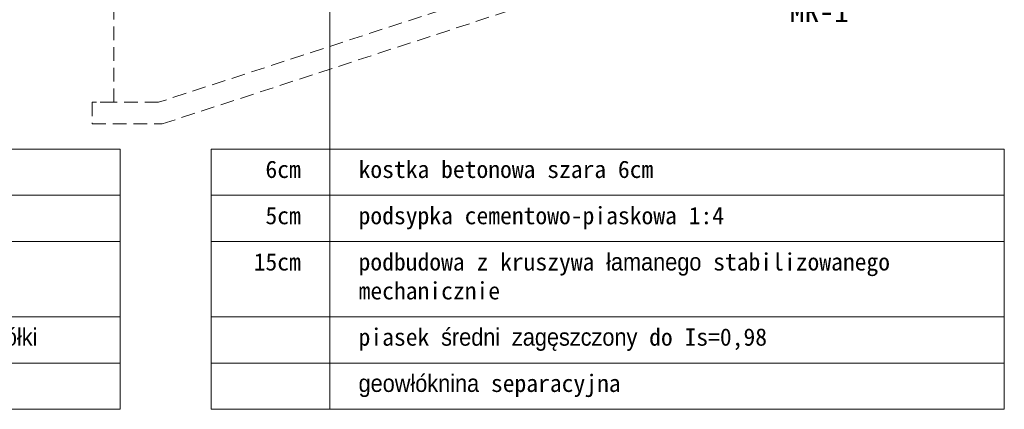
# Model space of a CAD drawing. Header units: millimetres. Extents: x -1373 to 28294, y -9636 to 187.
# Tile 5 of 133: x 1587 to 2041, y -7948 to -7768. Entities that reach past the tile are written whole.
import ezdxf
from ezdxf import colors
from ezdxf.entities.mleader import LeaderData, LeaderLine
from ezdxf.math import Vec2, Vec3

# ---------------------------------------------------------------- set-up
doc = ezdxf.new("R2010")
doc.units = ezdxf.units.MM
doc.linetypes.add('HIDDEN2', pattern=[4.7625, 3.175, -1.5875])
for name, color, linetype, lineweight in [('_k_opis', 7, 'Continuous', 13), ('_k_zarys', 7, 'HIDDEN2', 20), ('Nawierzchnia', 7, 'Continuous', 30)]:
    doc.layers.add(name, color=color, linetype=linetype, lineweight=lineweight)
doc.styles.add('GENERATED_STYLE_1', font='MS Gothic.ttf')
doc.styles.add('GENERATED_STYLE_2', font='MS Gothic.ttf')

# ---------------------------------------------------------------- blocks, each defined once
blk = doc.blocks.new('*T467')
at = {"layer": 'Defpoints', "color": 8, "linetype": 'ByBlock', "lineweight": 0, "transparency": 16777216}
for p, q in [((0, 0), (366.1, 0)), ((0, 0), (0, -120)), ((366.1, 0), (366.1, -120)), ((0, -120), (366.1, -120))]:
    blk.add_line(p, q, dxfattribs=at)
at = {"layer": 'Nawierzchnia', "color": 0, "linetype": 'ByBlock', "lineweight": 5, "transparency": 16777216}
for p, q in [((54.69, 0), (54.69, -120)), ((0, -21.33), (366.1, -21.33)), ((0, -42.67), (366.1, -42.67)), ((0, -77.33), (366.1, -77.33)), ((0, -98.67), (366.1, -98.67))]:
    blk.add_line(p, q, dxfattribs=at)
at = {"layer": 'Nawierzchnia', "color": 0, "transparency": 16777216, "char_height": 8, "style": 'GENERATED_STYLE_1'}
for s, insert, width, attachment_point in [('6cm', (41.35, -5.33), 28.0203, 3), ('kostka betonowa szara 6cm', (68.02, -5.33), 284.7507, 1), ('5cm', (41.35, -26.67), 28.0203, 3), ('podsypka cementowo-piaskowa 1:4', (68.02, -26.67), 284.7507, 1), ('15cm', (41.35, -48), 28.0203, 3), ('podbudowa z kruszywa łamanego stabilizowanego mechanicznie ', (68.02, -48), 284.7507, 1), ('piasek średni zagęszczony do Is=0,98', (68.02, -82.67), 284.7507, 1), ('geowłóknina separacyjna', (68.02, -104), 284.7507, 1)]:
    blk.add_mtext(s, dxfattribs=dict(at, insert=insert, width=width, attachment_point=attachment_point))
blk = doc.blocks.new('*T468')
at = {"layer": 'Defpoints', "color": 8, "linetype": 'ByBlock', "lineweight": 0, "transparency": 16777216}
for p, q in [((0, 0), (366.1, 0)), ((0, 0), (0, -120)), ((366.1, 0), (366.1, -120)), ((0, -120), (366.1, -120))]:
    blk.add_line(p, q, dxfattribs=at)
at = {"layer": 'Nawierzchnia', "color": 0, "linetype": 'ByBlock', "lineweight": 5, "transparency": 16777216}
for p, q in [((54.69, 0), (54.69, -120)), ((0, -21.33), (366.1, -21.33)), ((0, -42.67), (366.1, -42.67)), ((0, -77.33), (366.1, -77.33)), ((0, -98.67), (366.1, -98.67))]:
    blk.add_line(p, q, dxfattribs=at)
at = {"layer": 'Nawierzchnia', "color": 0, "transparency": 16777216, "char_height": 8}
for s, insert, width, attachment_point, style in [('8cm', (41.35, -5.33), 28.0203, 3, 'GENERATED_STYLE_1'), ('kostka betonowa szara 8cm', (68.02, -5.33), 284.7507, 1, 'GENERATED_STYLE_1'), ('5cm', (41.35, -26.67), 28.0203, 3, 'GENERATED_STYLE_1'), ('podsypka cementowo-piaskowa', (68.02, -26.67), 284.7507, 1, 'GENERATED_STYLE_1'), ('25cm', (41.35, -48), 28.0203, 3, 'GENERATED_STYLE_1'), ('podbudowa z kruszywa łamanego stabilizowanego mechanicznie ', (68.02, -48), 284.7507, 1, 'GENERATED_STYLE_1'), ('warstwa mrooodporna z piasku grubego lub pospółki ', (68.02, -82.67), 284.7507, 1, 'GENERATED_STYLE_1'), ('{\\fMS Gothic|b0|i0|c128|p49;2}0{\\fMS Gothic|b0|i0|c128|p49;cm}', (41.35, -82.67), 28.0203, 3, 'GENERATED_STYLE_2'), ('geowłóknina separacyjna', (68.02, -104), 284.7507, 1, 'GENERATED_STYLE_1')]:
    blk.add_mtext(s, dxfattribs=dict(at, insert=insert, width=width, attachment_point=attachment_point, style=style))

msp = doc.modelspace()

# ---------------------------------------------------------------- linework, layer by layer
at = {"layer": '_k_zarys', "lineweight": 20, "ltscale": 2}
for points in [[(1992.22, -7575.19), (1992.22, -7575.19), (1992.37, -7704.22), (1962.47, -7704.79), (1650.92, -7806.27), (1630.29, -7806.27), (1630.29, -7686.25)], [(1630.29, -7806.27), (1620.29, -7806.27), (1620.29, -7816.27), (1652.51, -7816.27), (1964.15, -7714.76), (2002.22, -7714.03), (2002.03, -7704.03), (1962.47, -7704.79), (1650.92, -7806.27), (1620.29, -7806.27)]]:
    msp.add_lwpolyline(points, dxfattribs=at)
at = {"layer": 'Nawierzchnia', "lineweight": 0}
msp.add_lwpolyline([(1729.93, -7660.59), (1729.93, -7828.45)], dxfattribs=at)

# ---------------------------------------------------------------- block references
for name, p in [('*T468', (1267.13, -7827.86)), ('*T467', (1675.24, -7827.86))]:
    msp.add_blockref(name, p)

# ---------------------------------------------------------------- leaders
at = {"layer": '_k_opis', "ltscale": 0.1}
ml = msp.add_multileader_mtext('Standard', dxfattribs=at)
ml.set_content('mur oporowy\\PMR-1', color=256, style='GENERATED_STYLE_1')
ml.set_leader_properties()
ml.build(insert=Vec2(0, 0))
ml.multileader.update_dxf_attribs({"text_left_attachment_type": 6, "text_right_attachment_type": 6, "arrow_head_size": 9})
ctx = ml.context
ctx.base_point, ctx.char_height, ctx.arrow_head_size, ctx.landing_gap_size, ctx.plane_origin = Vec3(1941.05, -7754.64), 10, 9, 1.28, Vec3(2051.9, -7393.06)
ctx.left_attachment, ctx.right_attachment = 6, 6
notes = []
notes.append((ctx, [(0, (1, 1, 0), (1939.8, -7754.64), (1, 0), 1.25, [(0, [(1902.35, -7711.45)], 0, [])])]))
ctx.mtext.insert, ctx.mtext.flow_direction = Vec3(1942.34, -7742.64), 5
for ctx, leaders in notes:
    for number, flags, end, landing, length, lines in leaders:
        leader = LeaderData()
        leader.index, (leader.has_last_leader_line, leader.has_dogleg_vector, leader.attachment_direction) = number, flags
        leader.last_leader_point, leader.dogleg_vector, leader.dogleg_length = Vec3(end), Vec3(landing), length
        for number, points, colour, breaks in lines:
            line = LeaderLine()
            line.index, line.vertices, line.color, line.breaks = number, Vec3.list(points), colors.encode_raw_color(colour), breaks
            leader.lines.append(line)
        ctx.leaders.append(leader)

doc.saveas('drawing.dxf')
